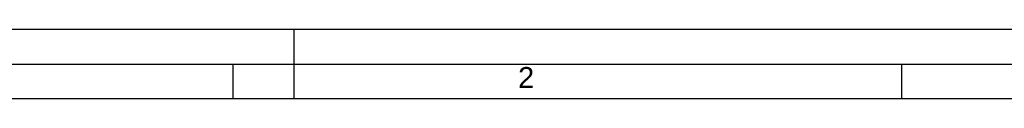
# Model space of a CAD drawing. Header units: millimetres. Extents: x 0 to 420, y 0 to 297.
# Tile 34 of 72: x 91 to 232, y 287 to 297. Entities that reach past the tile are written whole.
import ezdxf

# ---------------------------------------------------------------- set-up
doc = ezdxf.new("R2010")
doc.units = ezdxf.units.MM
doc.header["$LTSCALE"] = 23.1
doc.layers.get('0').update_dxf_attribs({"linetype": 'CONTINUOUS'})
doc.styles.add('TEXTSTYLE_2', font='arial.ttf')

msp = doc.modelspace()

# ---------------------------------------------------------------- linework, layer by layer
at = {"color": 2, "linetype": 'CONTINUOUS'}
for p, q in [((0, 297), (420, 297)), ((130, 297), (130, 287)), ((20, 292), (415, 292)), ((121.25, 287), (121.25, 292)), ((217.5, 287), (217.5, 292))]:
    msp.add_line(p, q, dxfattribs=at)
at = {"color": 7, "linetype": 'CONTINUOUS'}
msp.add_line((410, 287), (25, 287), dxfattribs=at)

# ---------------------------------------------------------------- texts
at = {"color": 2, "linetype": 'CONTINUOUS', "insert": (162.25598, 291.56194), "char_height": 3, "width": 2.330855, "attachment_point": 1, "line_spacing_factor": 0.9, "style": 'TEXTSTYLE_2'}
msp.add_mtext('2', dxfattribs=at)

doc.saveas('drawing.dxf')
